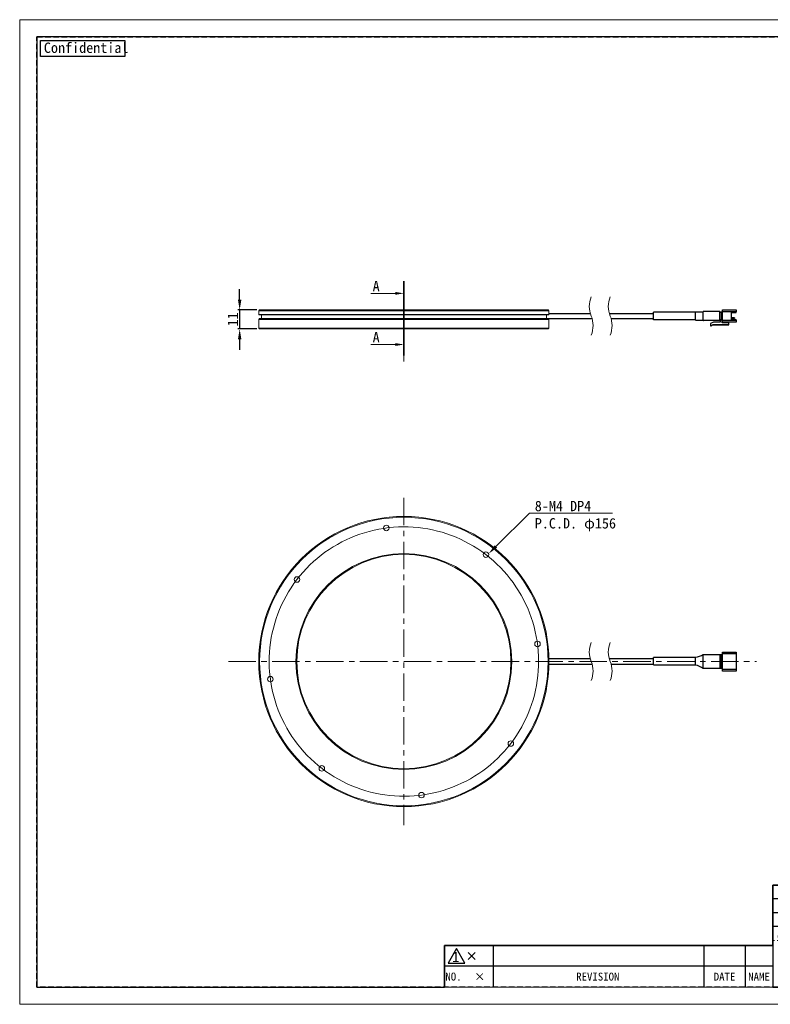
# Model space of a CAD drawing. Header units: millimetres. Extents: x -201 to 202, y 143 to 428.
# Tile 1 of 7: x -201 to 16, y 143 to 428. Entities that reach past the tile are written whole.
import ezdxf
from ezdxf import colors
from ezdxf.entities.mleader import LeaderData, LeaderLine
from ezdxf.enums import TextEntityAlignment as Align
from ezdxf.math import Vec2, Vec3

# ---------------------------------------------------------------- set-up
doc = ezdxf.new("R2010")
doc.units = ezdxf.units.MM
doc.header["$LTSCALE"] = 0.25
doc.linetypes.add('CENTER', pattern=[50.8, 31.75, -6.35, 6.35, -6.35])
doc.linetypes.add('HIDDEN', pattern=[9.525, 6.35, -3.175])
doc.layers.get('0').update_dxf_attribs({"lineweight": 30})
for name, color, linetype, lineweight in [('BASE', 7, 'Continuous', 20), ('CENTRE LINE', 1, 'CENTER', 9), ('DIMENSION', 6, 'Continuous', 9)]:
    doc.layers.add(name, color=color, linetype=linetype, lineweight=lineweight)
doc.layers.add('CABLE 3P', color=7, linetype='Continuous')
doc.layers.add('FORM', color=7, linetype='Continuous')
doc.layers.add('EMPTY LINE', color=252, linetype='Continuous', lineweight=0, plot=False)
doc.styles.add('VS Standard', font='msgothic.ttc', dxfattribs={"height": 3})
doc.styles.add('VS Standard(小)', font='txt', dxfattribs={"height": 2.4})
doc.dimstyles.new('VS Standard x0.5', dxfattribs={"dimtxt": 3, "dimasz": 3, "dimexe": 0.5, "dimexo": 0.8, "dimgap": 0.5, "dimtad": 3, "dimlfac": 2, "dimrnd": 0.0001, "dimzin": 9, "dimdsep": 46, "dimtxsty": 'VS Standard', "dimcen": 0, "dimaunit": 1, "dimadec": 0, "dimazin": 2, "dimtfac": 1, "dimtmove": 0, "dimatfit": 3, "dimfxl": 1, "dimtolj": 1, "dimtzin": 0, "dimarcsym": 0})

# ---------------------------------------------------------------- blocks, each defined once
blk = doc.blocks.new('表題欄金物用_ver2.0.0')
at = {"layer": 'FORM', "color": 0}
for p, q in [((-11, 40.5), (-191, 40.5)), ((-191, 40.5), (-191, 28.5)), ((-110, 28.49), (-110, 40.5)), ((-39, 28.49), (-39, 40.49)), ((-29, 28.49), (-29, 40.49)), ((-11, 28.5), (-11, 40.5)), ((-39, 36.5), (-191, 36.5)), ((-24.54, 35.38), (-24.54, 29.78)), ((-13.42, 34.8), (-20.21, 33.59)), ((-13.42, 32.58), (-13.42, 34.8)), ((-39, 32.5), (-191, 32.5)), ((-27.34, 32.58), (-12.62, 32.58)), ((-20.21, 32.58), (-20.21, 33.59)), ((-20.21, 32.58), (-20.21, 31.57)), ((-13.42, 30.35), (-20.21, 31.57)), ((-13.42, 32.58), (-13.42, 30.35)), ((-11, 28.5), (-191, 28.5)), ((-191, 28.5), (-191, 11)), ((-176, 28.5), (-176, 11)), ((-161, 28.5), (-161, 11)), ((-146, 28.5), (-146, 11)), ((-131, 28.5), (-131, 11)), ((-96, 11), (-96, 28.5)), ((-11, 11), (-11, 28.5)), ((-272, 23), (-286, 23)), ((-286, 23), (-286, 17)), ((-211, 23), (-272, 23)), ((-272, 23), (-272, 17)), ((-211, 23), (-211, 17)), ((-199, 23), (-211, 23)), ((-199, 23), (-199, 17)), ((-191, 23), (-199, 23)), ((-131, 24.12), (-96, 24.12)), ((-279.19, 21), (-277.19, 19)), ((-279.19, 19), (-277.19, 21)), ((-96, 21), (-11, 21)), ((-131, 19.75), (-96, 19.75)), ((-286, 17), (-286, 11)), ((-272, 17), (-286, 17)), ((-272, 17), (-272, 11)), ((-211, 17), (-272, 17)), ((-211, 17), (-211, 11)), ((-199, 17), (-211, 17)), ((-199, 17), (-199, 11)), ((-191, 17), (-199, 17)), ((-96, 15.38), (-131, 15.38)), ((-11, 16), (-96, 16)), ((-191, 11), (-11, 11))]:
    blk.add_line(p, q, dxfattribs=at)
at = {"layer": 'FORM', "color": 0, "linetype": 'HIDDEN', "lineweight": 9}
for p, q in [((-156, 28.49), (-156, 40.49)), ((-75, 28.49), (-75, 40.49)), ((-11, 36.5), (-39, 36.5)), ((-116, 11), (-116, 28.5)), ((-78.5, 11), (-78.5, 28.5)), ((-131, 24.5), (-191, 24.5))]:
    blk.add_line(p, q, dxfattribs=at)
at = {"layer": 'FORM', "color": 0, "lineweight": 15}
blk.add_line((-191, 11), (-286, 11), dxfattribs=at)
at = {"layer": 'FORM', "color": 0}
blk.add_lwpolyline([(-282.58, 22.13), (-285.01, 17.93), (-280.16, 17.93)], close=True, dxfattribs=at)
for radius in [2, 1]:
    blk.add_circle((-24.54, 32.58), radius, dxfattribs=at)
at = {"layer": 'FORM', "color": 0, "attachment_point": 5}
for s, insert, char_height, width, style in [('{\\LMATERIAL}', (-173.5, 38.5), 2.4, 36.5, 'VS Standard(小)'), ('{\\LCHAMFER}   ', (-92.5, 38.5), 2.4, 35, 'VS Standard(小)'), ('{\\LUNIT}', (-34, 38.35), 2, 20, 'VS Standard'), ('{\\LMETHOD} 図法', (-20, 38.35), 2, 20, 'VS Standard'), ('{\\LTREATMENT}', (-173.5, 34.5), 2.4, 36.5, 'VS Standard(小)'), ('{\\LFINISHING}', (-92.5, 34.5), 2.4, 35, 'VS Standard(小)'), ('{\\T0.9;\\LTREATMENT CONTACT}', (-173.5, 30.5), 2, 36.5, 'VS Standard(小)'), ('{\\LDECENTRATION} ', (-92.5, 30.5), 2.4, 35, 'VS Standard(小)'), ('mm', (-34, 32.35), 2.8, 20, 'VS Standard'), ('{\\fＭＳ ゴシック|b0|i0|c128|p49;APPROVED}', (-183.5, 26.5), 2.3, 15, 'VS Standard'), ('{\\fＭＳ ゴシック|b0|i0|c128|p49;CHECKED}', (-168.5, 26.5), 2.3, 15, 'VS Standard'), ('{\\fＭＳ ゴシック|b0|i0|c128|p49;DESIGNED}', (-153.5, 26.5), 2.3, 15, 'VS Standard'), ('{\\fＭＳ ゴシック|b0|i0|c128|p49;DRAWN}', (-138.5, 26.5), 2.3, 15, 'VS Standard'), ('{\\W0.7;\\LTOLERANCE\\l }', (-123.5, 26.31), 1.7, 20, 'VS Standard(小)'), ('{\\LANGLE}', (-123.5, 21.94), 2, 14.9784, 'VS Standard(小)'), ('SCALE', (-123.5, 17.56), 2, 15, 'VS Standard(小)'), ('{\\fＭＳ ゴシック|b0|i0|c128|p49;NAME}', (-87.25, 18.5), 2.4, 15, 'VS Standard(小)'), ('NO.', (-283.44, 14), 2.3, 14, 'VS Standard'), ('\\pxi-3,l4,t4;×^I', (-276.99, 14), 2.3, 14, 'VS Standard'), ('REVISION', (-241.67, 14), 2.3, 46, 'VS Standard'), ('{\\fMS Gothic|b0|i0|c128|p49;DATE}', (-204.99, 14), 2.3, 12, 'VS Standard'), ('NAME', (-195, 14), 2.3, 8, 'VS Standard'), ('{\\fＭＳ ゴシック|b0|i0|c128|p49;DRAW NO.}', (-87.25, 13.5), 2.4, 15, 'VS Standard(小)'), ('{\\fＭＳ ゴシック|b0|i0|c128|p49;DATE}', (-123.5, 13.19), 2, 15, 'VS Standard(小)')]:
    blk.add_mtext(s, dxfattribs=dict(at, insert=insert, char_height=char_height, width=width, style=style))
at = {"layer": 'FORM', "color": 0, "insert": (-87.25, 24.75), "char_height": 2, "width": 16, "attachment_point": 5, "line_spacing_factor": 0.8, "style": 'VS Standard'}
blk.add_mtext('\\pxsm0.9;{\\LREMARK}   ', dxfattribs=at)
at = {"layer": 'FORM', "color": 0, "insert": (-282.79, 19.73), "char_height": 3, "attachment_point": 5, "style": 'VS Standard'}
blk.add_mtext('1', dxfattribs=at)
at = {"layer": 'FORM', "color": 0}
for tag, height, style, p in [('材料', 2.8, 'VS Standard', (-133, 38.5)), ('一般面取', 2.8, 'VS Standard', (-57, 38.5)), ('処理', 2.8, 'VS Standard', (-133, 34.5)), ('仕上', 2.8, 'VS Standard', (-57, 34.5)), ('処理接点', 2.8, 'VS Standard', (-133, 30.5)), ('偏芯', 2.8, 'VS Standard', (-57, 30.5)), ('一般公差', 2.4, 'VS Standard(小)', (-106, 26.31)), ('適用（機種名）', 3.6, 'VS Standard', (-44.75, 24.75)), ('角度', 2.4, 'VS Standard(小)', (-106, 21.94)), ('NAME', 3.5, 'VS Standard', (-44.75, 18.5)), ('SCALE', 2.4, 'VS Standard(小)', (-106, 17.56)), ('DATE', 2.4, 'VS Standard(小)', (-106, 13.19)), ('DRAW_NO.', 3.5, 'VS Standard', (-44.75, 13.5))]:
    blk.add_attdef(tag, text='', height=height, dxfattribs=dict(at, style=style)).set_placement(p, align=Align.MIDDLE_CENTER)
at = {"layer": 'FORM', "color": 0, "style": 'VS Standard'}
for tag, p in [('APPROVED', (-182.5, 15.06)), ('CHECKED', (-167.5, 15.18)), ('DESIGNED', (-152.5, 15.09)), ('DRAWN', (-137.5, 15.23))]:
    blk.add_attdef(tag, text='', height=4.5, dxfattribs=at).set_placement(p, align=Align.BOTTOM_CENTER)
blk = doc.blocks.new('SW_BROKEN_VIEW_1')
at = {"color": 0, "linetype": 'Continuous', "flags": 128}
blk.add_lwpolyline([(0, 0), (-0.29, 0.9), (-0.62, 1.79), (-0.98, 2.67), (-1.37, 3.54), (-1.79, 4.39), (-2.25, 5.22), (-2.73, 6.04), (-3.24, 6.84), (-3.79, 7.62), (-4.36, 8.38), (-4.95, 9.12), (-5.58, 9.83), (-6.23, 10.53), (-6.9, 11.2), (-7.6, 11.84), (-8.32, 12.46), (-9.07, 13.05), (-9.83, 13.61), (-10.61, 14.15), (-11.42, 14.65), (-12.24, 15.13), (-13.08, 15.57), (-13.93, 15.99), (-14.8, 16.37), (-15.68, 16.72), (-16.58, 17.04), (-17.48, 17.33), (-18.4, 17.58), (-19.32, 17.8), (-20.26, 17.99), (-21.19, 18.14), (-22.14, 18.25), (-23.08, 18.34), (-24.03, 18.38), (-24.98, 18.4), (-25.93, 18.38), (-26.88, 18.32), (-27.82, 18.23), (-28.76, 18.1), (-29.7, 17.94), (-30.63, 17.75), (-31.55, 17.52), (-32.47, 17.26), (-33.37, 16.97), (-34.26, 16.64), (-35.14, 16.28), (-36, 15.89), (-36.86, 15.47), (-37.69, 15.01), (-38.51, 14.53), (-39.31, 14.02), (-40.09, 13.48), (-40.85, 12.91), (-41.58, 12.31), (-42.3, 11.68), (-42.99, 11.04), (-43.66, 10.36), (-44.31, 9.66), (-44.92, 8.94), (-45.51, 8.2), (-46.08, 7.43), (-46.61, 6.65), (-47.12, 5.84), (-47.59, 5.02), (-48.04, 4.18), (-48.45, 3.33), (-48.84, 2.46), (-49.19, 1.58), (-49.51, 0.68), (-49.79, -0.22), (-50.05, -1.14), (-50.27, -2.06), (-50.45, -2.99), (-50.6, -3.93), (-50.72, -4.87), (-50.8, -5.82), (-50.85, -6.77), (-50.86, -7.72), (-50.84, -8.67), (-50.79, -9.62), (-50.69, -10.56), (-50.57, -11.5), (-50.41, -12.44), (-50.22, -13.37), (-49.99, -14.29), (-49.73, -15.2), (-49.43, -16.11), (-49.11, -17), (-48.75, -17.88), (-48.36, -18.74), (-47.93, -19.59), (-47.48, -20.43), (-47, -21.25), (-46.48, -22.04), (-45.94, -22.82), (-45.37, -23.58), (-44.77, -24.32), (-44.15, -25.04), (-43.5, -25.73), (-42.83, -26.4), (-42.13, -27.04), (-41.41, -27.66), (-40.66, -28.25), (-39.9, -28.81), (-39.11, -29.35), (-38.31, -29.86), (-37.49, -30.33), (-36.65, -30.78), (-35.79, -31.19), (-34.93, -31.58), (-34.04, -31.93), (-33.15, -32.25), (-32.24, -32.53), (-31.33, -32.79), (-30.4, -33), (-29.47, -33.19), (-28.53, -33.34), (-27.59, -33.46), (-26.65, -33.54), (-25.7, -33.59), (-24.75, -33.6), (-23.8, -33.58), (-22.85, -33.52), (-21.9, -33.43), (-20.96, -33.31), (-20.03, -33.15), (-19.1, -32.95), (-18.18, -32.73), (-17.26, -32.47), (-16.36, -32.17), (-15.47, -31.84), (-14.59, -31.49), (-13.72, -31.09), (-12.87, -30.67), (-12.04, -30.22), (-11.22, -29.73), (-10.42, -29.22), (-9.64, -28.68), (-8.88, -28.11), (-8.14, -27.51), (-7.43, -26.89), (-6.73, -26.24), (-6.07, -25.56), (-5.42, -24.87), (-4.81, -24.14), (-4.21, -23.4), (-3.65, -22.64), (-3.12, -21.85), (-2.61, -21.05), (-2.13, -20.23), (-1.69, -19.39), (-1.27, -18.53), (-0.89, -17.66), (-0.54, -16.78), (-0.22, -15.89), (0.07, -14.98), (0.32, -14.07), (0.54, -13.14), (0.72, -12.21), (0.88, -11.27), (0.99, -10.33), (1.07, -9.38), (1.12, -8.44), (1.14, -7.49), (1.11, -6.54), (1.06, -5.59), (0.97, -4.64), (0.84, -3.7), (0.68, -2.76), (0.49, -1.84), (0.26, -0.91), (0, 0)], dxfattribs=at)
blk = doc.blocks.new('*D102')
at = {"layer": 'Defpoints', "color": 0}
for p in [(-132.04, 343.73), (-137.83, 338.23), (-132.04, 338.23)]:
    blk.add_point(p, dxfattribs=at)
at = {"layer": 'DIMENSION', "color": 0, "lineweight": -2}
for p, q in [((-137.83, 346.73), (-137.83, 349.73)), ((-132.84, 343.73), (-138.33, 343.73)), ((-137.83, 343.73), (-137.83, 338.23)), ((-132.84, 338.23), (-138.33, 338.23)), ((-137.83, 335.23), (-137.83, 332.23))]:
    blk.add_line(p, q, dxfattribs=at)
at = {"layer": 'DIMENSION', "color": 0}
for points in [[(-138.33, 346.73), (-137.33, 346.73), (-137.83, 343.73)], [(-137.33, 335.23), (-138.33, 335.23), (-137.83, 338.23)]]:
    blk.add_solid(points, dxfattribs=at)
at = {"layer": 'DIMENSION', "color": 0, "insert": (-139.83, 340.98), "char_height": 3, "attachment_point": 5, "rotation": 90, "style": 'VS Standard'}
blk.add_mtext('\\A1;11', dxfattribs=at)

msp = doc.modelspace()

# ---------------------------------------------------------------- linework, layer by layer
at = {"layer": 'BASE'}
for p, q in [((-132.0445, 343.7326), (-132.2945, 343.4826)), ((-132.2945, 343.4826), (-132.2945, 342.4226)), ((-48.2945, 343.4826), (-132.2945, 343.4826)), ((-132.2945, 342.4226), (-132.1695, 342.2976)), ((-132.2945, 342.4226), (-48.3014, 342.4226)), ((-48.4251, 342.2976), (-132.1695, 342.2976)), ((-132.0445, 343.7326), (-48.5445, 343.7326)), ((-131.5445, 342.2976), (-131.5445, 341.2326)), ((-48.2945, 343.4826), (-48.5445, 343.7326)), ((-48.3014, 342.4226), (-48.4251, 342.2976)), ((-48.2945, 342.8576), (-48.2945, 343.4826)), ((-132.0445, 341.2326), (-132.2945, 340.9826)), ((-132.2945, 340.9826), (-132.2945, 338.4826)), ((-51.4916, 340.9826), (-132.2945, 340.9826)), ((-132.0445, 341.2326), (-51.7226, 341.2326)), ((-51.7226, 341.2326), (-48.5445, 341.2326)), ((-48.2945, 340.9826), (-51.4916, 340.9826)), ((-49.0514, 341.2326), (-49.0514, 341.9826)), ((-48.2945, 340.9826), (-48.5445, 341.2326)), ((-48.2945, 338.4826), (-48.2945, 340.9826)), ((-132.2945, 338.4826), (-132.0445, 338.2326)), ((-132.2945, 338.4826), (-48.2945, 338.4826)), ((-48.5445, 338.2326), (-132.0445, 338.2326)), ((-48.5445, 338.2326), (-48.2945, 338.4826))]:
    msp.add_line(p, q, dxfattribs=at)
at = {"layer": 'BASE', "flags": 128}
msp.add_lwpolyline([(-48.3014, 342.4226), (-48.2991, 342.6028), (-48.2968, 342.7409), (-48.2951, 342.8279), (-48.2945, 342.8576), (-48.2951, 342.828), (-48.2951, 342.828)], dxfattribs=at)
at = {"layer": 'BASE'}
for centre, radius in [((-90.2945, 241.9687), 42), ((-90.2945, 241.9687), 41.75), ((-95.3851, 280.635), 0.8), ((-66.5528, 272.9095), 0.8), ((-90.2945, 241.9687), 31.25), ((-90.2945, 241.9687), 31), ((-121.2353, 265.7104), 0.8), ((-51.6282, 247.0592), 0.8), ((-128.9609, 236.8782), 0.8), ((-59.3538, 218.227), 0.8), ((-114.0362, 211.0279), 0.8), ((-85.204, 203.3023), 0.8)]:
    msp.add_circle(centre, radius, dxfattribs=at)
msp.add_open_spline([(-49.0514, 341.9826), (-49.0512, 342.0654), (-49.0511, 342.1704), (-49.0503, 342.2754), (-49.0502, 342.2976)], degree=3, knots=[0, 0, 0, 0, 0.78801672, 1, 1, 1, 1], dxfattribs=at)
at = {"layer": 'CABLE 3P'}
for p, q in [((-48.297, 342.7326), (-36.3499, 342.7326)), ((-30.8499, 342.7326), (-18.0879, 342.7326)), ((-18.0879, 340.8826), (-18.0879, 343.0826)), ((-5.8879, 343.0826), (-18.0879, 343.0826)), ((-5.8879, 340.7326), (-5.8879, 343.2326)), ((-5.8879, 343.2326), (-3.6379, 343.2326)), ((1.1621, 343.2576), (-3.6379, 343.2576)), ((-3.6379, 343.2326), (-3.6379, 343.2576)), ((-3.6379, 340.7326), (-3.6379, 343.2326)), ((1.1621, 340.7076), (1.1621, 343.2576)), ((1.1621, 343.2326), (1.6621, 343.2326)), ((1.6621, 342.9826), (1.1621, 342.9826)), ((1.6621, 343.2326), (1.6621, 342.9826)), ((1.9121, 342.9826), (1.6621, 342.9826)), ((1.6621, 340.9826), (1.6621, 342.9826)), ((1.9121, 343.2326), (1.9121, 343.7326)), ((1.9121, 343.7326), (5.9121, 343.7326)), ((5.9121, 343.2326), (1.9121, 343.2326)), ((1.9121, 340.7326), (1.9121, 343.2326)), ((4.4121, 342.9826), (5.9121, 342.9826)), ((4.4121, 342.9826), (4.4121, 340.9826)), ((5.9121, 343.7326), (5.9121, 343.2326)), ((5.9121, 342.9826), (5.9121, 343.2326)), ((-48.5445, 341.2326), (-35.8205, 341.2326)), ((-30.3205, 341.2326), (-18.0879, 341.2326)), ((-5.8879, 340.8826), (-18.0879, 340.8826)), ((-5.8879, 340.7326), (-3.6379, 340.7326)), ((1.1621, 340.7076), (-3.4818, 340.7076)), ((-0.7129, 340.2326), (-1.5311, 339.8576)), ((-1.5311, 339.8576), (-1.5311, 339.1076)), ((-1.2811, 339.2222), (-0.7129, 339.4826)), ((-1.2811, 339.1076), (-1.2811, 339.2222)), ((3.7371, 339.3826), (-0.9202, 339.3826)), ((1.2871, 340.2326), (-0.7129, 340.2326)), ((-0.7129, 339.4826), (3.7871, 339.4826)), ((-0.5929, 339.4826), (-0.702, 339.4326)), ((-0.702, 339.4326), (3.7871, 339.4326)), ((1.1621, 340.9826), (1.6621, 340.9826)), ((1.6621, 340.7326), (1.1621, 340.7326)), ((1.2871, 340.7326), (1.2871, 340.2326)), ((1.9121, 340.9826), (1.6621, 340.9826)), ((1.6621, 340.9826), (1.6621, 340.7326)), ((1.7871, 339.9826), (1.7871, 340.6992)), ((3.7871, 339.9826), (1.7871, 339.9826)), ((1.9121, 340.7326), (5.9121, 340.7326)), ((1.9121, 340.2326), (1.9121, 340.7326)), ((5.9121, 340.2326), (1.9121, 340.2326)), ((1.9121, 340.2326), (1.9121, 339.9826)), ((3.7871, 339.9826), (3.7871, 340.2326)), ((3.7871, 339.4826), (3.7871, 339.9826)), ((3.7871, 339.4326), (3.7871, 339.4826)), ((4.4121, 341.4576), (5.2914, 341.4576)), ((5.3121, 341.4076), (4.4121, 341.4076)), ((4.4121, 341.3076), (5.3121, 341.3076)), ((5.2914, 341.2576), (4.4121, 341.2576)), ((4.4121, 340.9826), (5.9121, 340.9826)), ((5.2914, 341.4576), (5.3664, 341.4576)), ((5.3664, 341.2576), (5.2914, 341.2576)), ((5.4121, 341.4076), (5.3121, 341.4076)), ((5.3121, 341.3076), (5.3121, 341.4076)), ((5.3121, 341.3076), (5.4121, 341.3076)), ((5.4121, 341.4458), (5.4121, 341.4076)), ((5.4121, 341.4076), (5.4121, 341.3076)), ((5.4121, 341.3076), (5.4121, 341.2695)), ((5.9121, 340.7326), (5.9121, 340.9826)), ((5.9121, 340.7326), (5.9121, 340.2326)), ((-1.5311, 339.1076), (-1.2811, 339.1076)), ((-36.3499, 242.7187), (-48.3012, 242.7187)), ((-18.0879, 242.7187), (-30.8499, 242.7187)), ((-5.8879, 243.1687), (-18.0879, 243.1687)), ((-18.0879, 242.0687), (-18.0879, 243.1687)), ((-5.8879, 240.9437), (-5.8879, 243.1937)), ((-3.6379, 244.0187), (1.1621, 244.0187)), ((-3.6379, 239.9187), (-3.6379, 244.0187)), ((1.1621, 244.0187), (1.1621, 239.9187)), ((1.1621, 243.9687), (1.6621, 243.9687)), ((1.6621, 243.7187), (1.1621, 243.7187)), ((1.6621, 243.9687), (1.6621, 243.7187)), ((1.6621, 243.7187), (1.9121, 243.7187)), ((1.6621, 240.2187), (1.6621, 243.7187)), ((1.9121, 244.7187), (5.9121, 244.7187)), ((1.9121, 244.2187), (1.9121, 244.7187)), ((5.9121, 244.2187), (1.9121, 244.2187)), ((1.9121, 239.7187), (1.9121, 244.2187)), ((5.9121, 244.7187), (5.9121, 244.2187)), ((5.9121, 244.2187), (5.9121, 239.7187)), ((-48.3012, 241.2187), (-35.8205, 241.2187)), ((-30.3205, 241.2187), (-18.0879, 241.2187)), ((-18.0879, 240.9687), (-18.0879, 242.0687)), ((-18.0879, 240.9687), (-5.8879, 240.9687)), ((1.1621, 239.9187), (-3.6379, 239.9187)), ((1.1621, 240.2187), (1.6621, 240.2187)), ((1.6621, 239.9687), (1.1621, 239.9687)), ((1.9121, 240.2187), (1.6621, 240.2187)), ((1.6621, 240.2187), (1.6621, 239.9687)), ((1.9121, 239.7187), (5.9121, 239.7187)), ((1.9121, 239.2187), (1.9121, 239.7187)), ((5.9121, 239.7187), (5.9121, 239.2187)), ((5.9121, 239.2187), (1.9121, 239.2187))]:
    msp.add_line(p, q, dxfattribs=at)
at = {"layer": 'CABLE 3P', "flags": 128}
msp.add_lwpolyline([(-0.7228, 339.4781), (-0.7224, 339.4772), (-0.7212, 339.4746), (-0.7193, 339.4704), (-0.7167, 339.4648), (-0.7136, 339.4579), (-0.71, 339.45), (-0.7061, 339.4415), (-0.702, 339.4326)], dxfattribs=at)
at = {"layer": 'CABLE 3P'}
for centre, radius, start, end in [((1.6621, 343.4826), 0.25, 270.001157, 359.99959), ((-3.4818, 341.2077), 0.5, 251.805341, 270.000022), ((-0.9202, 339.3326), 0.0501, 90.007678, 114.610009), ((1.6621, 340.4826), 0.25, 0.000382, 89.998877), ((-6.7868, 249.1259), 6, 278.616392, 301.656201), ((1.6621, 244.2187), 0.25, 270.001066, 359.999628), ((-7.1969, 235.0882), 6, 53.61782, 77.398394), ((1.6621, 239.7187), 0.25, 0.000372, 89.998934)]:
    msp.add_arc(centre, radius, start, end, dxfattribs=at)
for points, knots in [([(-0.9202, 339.3826), (-0.9201, 339.3827), (-0.9197, 339.3827), (-0.9184, 339.383), (-0.9132, 339.3842), (-0.8922, 339.389), (-0.8208, 339.4055), (-0.7534, 339.4209), (-0.702, 339.4326)], [0, 0, 0, 0, 0.0011248, 0.00456591, 0.01827382, 0.07316198, 0.29287753, 1, 1, 1, 1]), ([(3.7371, 339.3826), (3.7442, 339.3835), (3.7589, 339.3853), (3.7742, 339.3977), (3.7825, 339.4107), (3.7864, 339.4216), (3.7869, 339.429), (3.7871, 339.4326)], [0, 0, 0, 0, 0.26993787, 0.56173756, 0.71488264, 0.86206641, 1, 1, 1, 1]), ([(5.2914, 341.4576), (5.2945, 341.4564), (5.3026, 341.4532), (5.3078, 341.4391), (5.3115, 341.4239), (5.3119, 341.4131), (5.3121, 341.4076)], [0, 0, 0, 0, 0.16736247, 0.44156257, 0.71801082, 1, 1, 1, 1]), ([(5.3121, 341.3076), (5.3119, 341.3031), (5.3116, 341.2939), (5.3092, 341.2808), (5.3051, 341.2694), (5.2997, 341.26), (5.2938, 341.2583), (5.2914, 341.2576)], [0, 0, 0, 0, 0.23784389, 0.47688353, 0.6884609, 0.87485805, 1, 1, 1, 1]), ([(5.4121, 341.4458), (5.4042, 341.4496), (5.3897, 341.4565), (5.3737, 341.4573), (5.3664, 341.4576)], [0, 0, 0, 0, 0.54599442, 1, 1, 1, 1]), ([(5.3664, 341.2576), (5.3756, 341.2582), (5.3917, 341.2593), (5.406, 341.2665), (5.4121, 341.2695)], [0, 0, 0, 0, 0.57558218, 1, 1, 1, 1])]:
    msp.add_open_spline(points, degree=3, knots=knots, dxfattribs=at)
at = {"layer": 'CENTRE LINE', "color": 1}
msp.add_line((-90.2945, 328.7949), (-90.2945, 352.0531), dxfattribs=at)
at = {"layer": 'CENTRE LINE'}
for p, q in [((-90.2945, 289.3438), (-90.2945, 194.5936)), ((-141.1015, 241.9687), (11.732, 241.9687))]:
    msp.add_line(p, q, dxfattribs=at)
at = {"layer": 'DIMENSION', "color": 1, "lineweight": 35}
msp.add_line((-90.2945, 352.0531), (-90.2945, 330.5709), dxfattribs=at)
at = {"layer": 'DIMENSION', "color": 1}
for centre, radius, start, end in [((-29.4702, 344.7389), 7.1663, 157.380135, 202.619865), ((-23.9702, 344.7389), 7.1662, 157.380135, 202.619865), ((-42.7002, 339.2264), 7.1663, 337.380135, 22.619865), ((-37.2002, 339.2264), 7.1663, 337.380135, 22.619865), ((-29.4702, 244.7249), 7.1663, 157.380135, 202.619865), ((-23.9702, 244.7249), 7.1662, 157.380135, 202.619865), ((-42.7002, 239.2124), 7.1663, 337.380135, 22.619865), ((-37.2002, 239.2124), 7.1662, 337.380135, 22.619865)]:
    msp.add_arc(centre, radius, start, end, dxfattribs=at)
at = {"layer": 'EMPTY LINE'}
for p, q in [((-201.5, 427.75), (-201.5, 142.75)), ((201.5, 427.75), (-201.5, 427.75)), ((-201.5, 142.75), (201.5, 142.75))]:
    msp.add_line(p, q, dxfattribs=at)
at = {"layer": 'FORM', "linetype": 'HIDDEN'}
msp.add_lwpolyline([(-196.5, 422.75), (196.5, 422.75), (196.5, 147.75), (-196.5, 147.75)], close=True, dxfattribs=at)
at = {"layer": 'FORM'}
msp.add_lwpolyline([(-196.5, 422.75), (-196.5, 147.75), (-78.5, 147.75), (-78.5, 159.75), (16.5, 159.75), (16.5, 177.25), (196.5, 177.25), (196.5, 422.75), (-196.5, 422.75)], close=True, dxfattribs=at)
at = {"layer": 'FORM', "lineweight": 30}
msp.add_lwpolyline([(-195.5, 421.75), (-171.1092, 421.75), (-171.1092, 417.0878), (-195.5, 417.0878)], close=True, dxfattribs=at)

# ---------------------------------------------------------------- block references
at = {"layer": 'CENTRE LINE', "xscale": 1.5, "yscale": 1.5, "zscale": 1.5}
msp.add_blockref('SW_BROKEN_VIEW_1', (-52.9987, 253.3712), dxfattribs=at)
at = {"layer": 'FORM'}
ref = msp.add_blockref('表題欄金物用_ver2.0.0', (207.5, 136.75), dxfattribs=at)
ref.add_attrib('材料', '-', dxfattribs={"layer": 'EMPTY LINE', "color": 0, "height": 2.8, "style": 'VS Standard'}).set_placement((74.5, 175.25), align=Align.MIDDLE_CENTER)
ref.add_attrib('処理', '-', dxfattribs={"color": 0, "height": 2.8, "style": 'VS Standard'}).set_placement((74.5, 171.25), align=Align.MIDDLE_CENTER)
ref.add_attrib('処理接点', '-', dxfattribs={"color": 0, "height": 2.8, "style": 'VS Standard'}).set_placement((74.5, 167.25), align=Align.MIDDLE_CENTER)
ref.add_attrib('一般面取', '-', dxfattribs={"color": 0, "height": 2.8, "style": 'VS Standard'}).set_placement((150.5, 175.2468), align=Align.MIDDLE_CENTER)
ref.add_attrib('仕上', '-', dxfattribs={"color": 0, "height": 2.8, "style": 'VS Standard'}).set_placement((150.5, 171.2468), align=Align.MIDDLE_CENTER)
ref.add_attrib('偏芯', '-', dxfattribs={"color": 0, "height": 2.8, "style": 'VS Standard'}).set_placement((150.5, 167.2468), align=Align.MIDDLE_CENTER)
ref.add_attrib('一般公差', '-', dxfattribs={"color": 0, "height": 2.4, "style": 'VS Standard(小)'}).set_placement((101.5, 163.0625), align=Align.MIDDLE_CENTER)
ref.add_attrib('角度', '-', dxfattribs={"color": 0, "height": 2.4, "style": 'VS Standard(小)'}).set_placement((101.5, 158.6875), align=Align.MIDDLE_CENTER)
ref.add_attrib('SCALE', '1 / 2', dxfattribs={"color": 0, "height": 2.4, "style": 'VS Standard(小)'}).set_placement((101.5, 154.3125), align=Align.MIDDLE_CENTER)
ref.add_attrib('DATE', '2020/10/7', dxfattribs={"color": 0, "height": 2.4, "style": 'VS Standard(小)'}).set_placement((101.5, 149.9375), align=Align.MIDDLE_CENTER)
ref.add_attrib('適用（機種名）', 'VHR-168124', dxfattribs={"color": 0, "height": 3.6, "style": 'VS Standard'}).set_placement((162.75, 161.5), align=Align.MIDDLE_CENTER)
ref.add_attrib('NAME', 'DRAWING', dxfattribs={"color": 0, "height": 3.5, "style": 'VS Standard'}).set_placement((162.75, 155.25), align=Align.MIDDLE_CENTER)
ref.add_attrib('DRAW_NO.', 'L1118A-A00100', dxfattribs={"color": 0, "height": 3.5, "style": 'VS Standard'}).set_placement((162.75, 150.25), align=Align.MIDDLE_CENTER)
ref.add_attrib('DESIGNED', 'Deny', dxfattribs={"color": 0, "height": 4.5, "style": 'VS Standard'}).set_placement((55, 151.8412), align=Align.BOTTOM_CENTER)
ref.add_attrib('DRAWN', 'Deny', dxfattribs={"color": 0, "height": 4.5, "style": 'VS Standard'}).set_placement((69.9999, 151.985), align=Align.BOTTOM_CENTER)
ref.add_attrib('CHECKED', 'Lee', dxfattribs={"color": 0, "height": 4.5, "style": 'VS Standard'}).set_placement((40, 151.9272), align=Align.BOTTOM_CENTER)
ref.add_attrib('APPROVED', 'Lee', dxfattribs={"color": 0, "height": 4.5, "style": 'VS Standard'}).set_placement((25, 151.8117), align=Align.BOTTOM_CENTER)

# ---------------------------------------------------------------- texts
at = {"layer": 'FORM', "lineweight": 30, "insert": (-194.506, 421.1386), "char_height": 3, "attachment_point": 1, "style": 'VS Standard'}
msp.add_mtext_dynamic_manual_height_columns('Confidential', width=3, gutter_width=15, heights=[0], dxfattribs=at)

# ---------------------------------------------------------------- dimensions: what is measured, and where the dimension line sits
at = {"layer": 'DIMENSION'}
dim = msp.add_linear_dim(base=(-137.832, 338.2326), p1=(-132.0445, 343.7326), p2=(-132.0445, 338.2326), angle=90, dimstyle='VS Standard x0.5', dxfattribs=at)
dim.commit()
dim.dimension.update_dxf_attribs({"geometry": '*D102', "text_midpoint": (-139.8325, 340.9826)})

# ---------------------------------------------------------------- leaders
ml = msp.add_multileader_mtext('Standard', dxfattribs=at)
ml.set_content('A', color=256, style='VS Standard')
ml.set_leader_properties(color=256, linetype='ByLayer', lineweight=-1)
ml.build(insert=Vec2(0, 0))
ml.multileader.update_dxf_attribs({"has_dogleg": 0, "text_left_attachment_type": 6, "text_right_attachment_type": 6, "dogleg_length": 0.36, "arrow_head_size": 2.5})
ctx = ml.context
ctx.base_point, ctx.char_height, ctx.arrow_head_size, ctx.landing_gap_size, ctx.plane_origin = Vec3(-100.6314, 348.5209), 3, 2.5, 1.5, Vec3(-196.5, 147.75)
ctx.left_attachment, ctx.right_attachment, ctx.text_align_type = 6, 6, 2
notes = []
notes.append((ctx, [(0, (1, 1, 0), (-95.444, 348.5209), (-1, 0), 0.36, [(0, [(-90.2945, 348.5363)], 0, [])])]))
ctx.mtext.insert, ctx.mtext.alignment = Vec3(-97.304, 352.1209), 3
ml = msp.add_multileader_mtext('Standard', dxfattribs=at)
ml.set_content('A', color=256, style='VS Standard')
ml.set_leader_properties(color=256, linetype='ByLayer', lineweight=-1)
ml.build(insert=Vec2(0, 0))
ml.multileader.update_dxf_attribs({"has_dogleg": 0, "text_left_attachment_type": 6, "text_right_attachment_type": 6, "dogleg_length": 0.36, "arrow_head_size": 2.5})
ctx = ml.context
ctx.base_point, ctx.char_height, ctx.arrow_head_size, ctx.landing_gap_size, ctx.plane_origin = Vec3(-100.6314, 333.7191), 3, 2.5, 1.5, Vec3(-196.5, 132.9482)
ctx.left_attachment, ctx.right_attachment, ctx.text_align_type = 6, 6, 2
notes.append((ctx, [(0, (1, 1, 0), (-95.444, 333.7191), (-1, 0), 0.36, [(0, [(-90.2945, 333.7345)], 0, [])])]))
ctx.mtext.insert, ctx.mtext.alignment = Vec3(-97.304, 337.3191), 3
ml = msp.add_multileader_mtext('Standard', dxfattribs=at)
ml.set_content('8-M4 DP4\\PP.C.D. φ156', color=256, style='VS Standard')
ml.set_leader_properties(color=256, linetype='ByLayer', lineweight=-1)
ml.build(insert=Vec2(0, 0))
ml.multileader.update_dxf_attribs({"has_dogleg": 0, "text_left_attachment_type": 6, "text_right_attachment_type": 6, "dogleg_length": 0.36, "arrow_head_size": 3})
ctx = ml.context
ctx.base_point, ctx.char_height, ctx.arrow_head_size, ctx.landing_gap_size, ctx.plane_origin = Vec3(-53.9064, 284.8778), 3, 3, 1.5, Vec3(-196.5, 147.75)
ctx.left_attachment, ctx.right_attachment = 6, 6
notes.append((ctx, [(0, (1, 1, 0), (-54.2664, 284.8778), (1, 0), 0.36, [(0, [(-65.7953, 273.1668)], 0, [])])]))
ctx.mtext.insert = Vec3(-52.4064, 288.4778)
for ctx, leaders in notes:
    for number, flags, end, landing, length, lines in leaders:
        leader = LeaderData()
        leader.index, (leader.has_last_leader_line, leader.has_dogleg_vector, leader.attachment_direction) = number, flags
        leader.last_leader_point, leader.dogleg_vector, leader.dogleg_length = Vec3(end), Vec3(landing), length
        for number, points, colour, breaks in lines:
            line = LeaderLine()
            line.index, line.vertices, line.color, line.breaks = number, Vec3.list(points), colors.encode_raw_color(colour), breaks
            leader.lines.append(line)
        ctx.leaders.append(leader)

doc.saveas('drawing.dxf')
